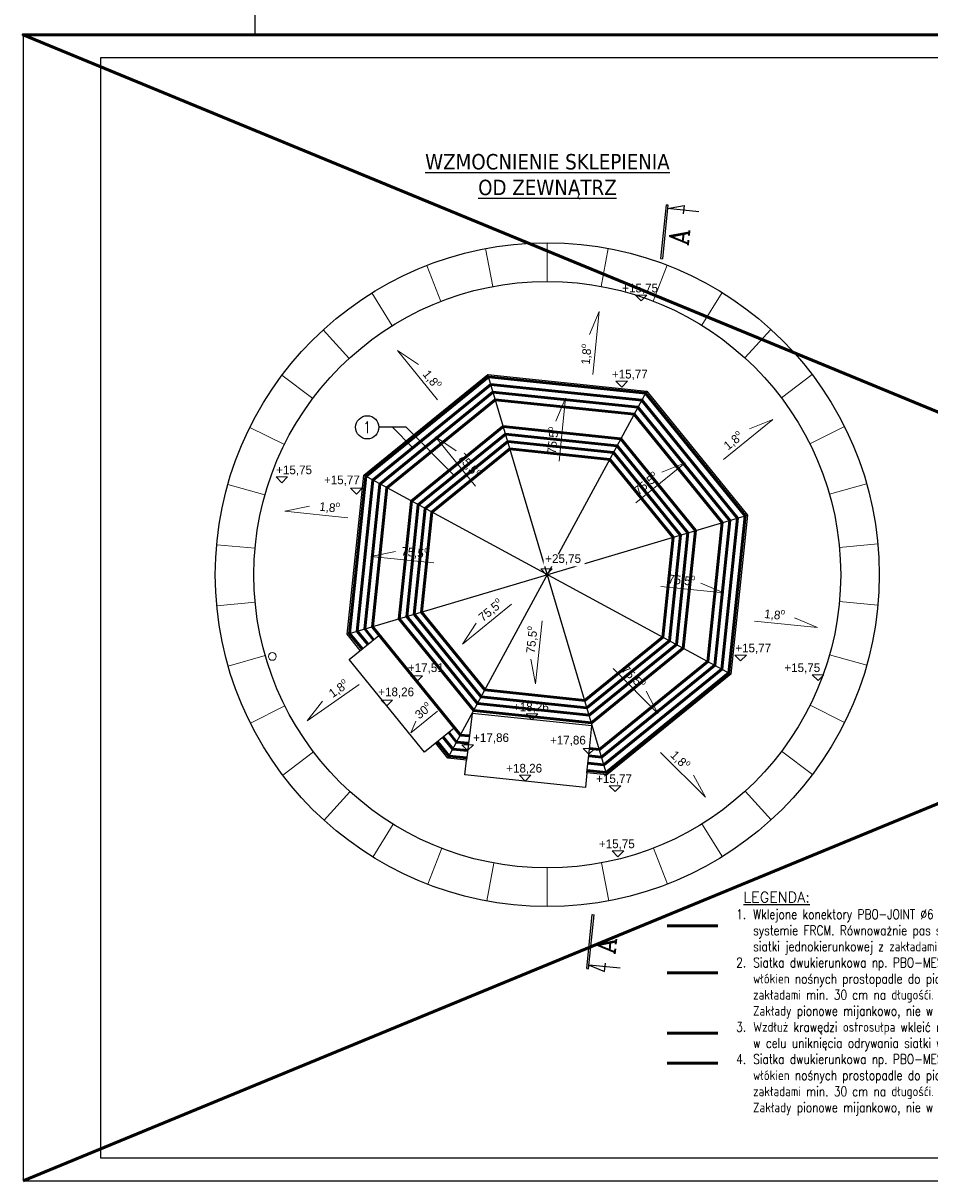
# Model space of a CAD drawing. Header units: millimetres. Extents: x 67877 to 166263, y -957 to 33454.
# Tile 89 of 98: x 130263 to 142007, y -957 to 14043. Entities that reach past the tile are written whole.
import ezdxf
from ezdxf.enums import TextEntityAlignment as Align

# ---------------------------------------------------------------- set-up
doc = ezdxf.new("R2010")
doc.units = ezdxf.units.MM
doc.linetypes.add('Przerywana', pattern=[360, 180, -180])
doc.linetypes.add('Wipeout_Contour', pattern=[1000, 0, -1000])
for name, color, linetype, lineweight in [('0_Nr_pióra__1', 7, 'Continuous', 13), ('0_Nr_pióra__28', 7, 'Continuous', 25), ('0_Nr_pióra__7', 7, 'Continuous', 20), ('0_Nr_pióra__88', 7, 'Continuous', 13), ('bj numerki', 2, 'Continuous', 30), ('inw_ściany zewnętrzne_Nr_pióra__87', 7, 'Continuous', 13), ('numerki', 3, 'Continuous', 20)]:
    doc.layers.add(name, color=color, linetype=linetype, lineweight=lineweight)
for name, color, linetype in [('1', 2, 'Continuous'), ('bj linia odniesienia', 4, 'Continuous'), ('bj opis', 2, 'Continuous'), ('bj opis duży', 5, 'Continuous')]:
    doc.layers.add(name, color=color, linetype=linetype)
for name, color, linetype, lineweight, true_color in [('bj pbo joint', 7, 'Continuous', 50, 0x0000e0), ('bj siatka PBO-MESH 22na22', 7, 'Continuous', 50, 0xfe23c8), ('bj siatka PBO-MESH 70na18', 7, 'Continuous', 50, 0x009300)]:
    doc.layers.add(name, color=color, linetype=linetype, lineweight=lineweight, true_color=true_color)
doc.styles.add('Beta', font='simplex.shx', dxfattribs={"width": 0.8, "height": 12.5})
doc.styles.add('GENERATED_STYLE_2', font='arial.ttf')
doc.styles.get("Standard").update_dxf_attribs({"font": 'arial.ttf'})
doc.styles.add('STYL_AUTOMATYCZNY_1', font='GOTHIC.TTF')
doc.styles.add('TXT5', font='COMPLEX.shx', dxfattribs={"height": 100})
doc.dimstyles.new('ISO-25', dxfattribs={"dimtxt": 2.5, "dimasz": 2.5, "dimexe": 1.25, "dimexo": 0.625, "dimtad": 1, "dimtxsty": 'Standard', "dimcen": 2.5, "dimadec": 0, "dimazin": 0, "dimtfac": 1, "dimtmove": 0, "dimatfit": 3, "dimfxl": 1, "dimarcsym": 0})

# ---------------------------------------------------------------- blocks, each defined once
blk = doc.blocks.new('Słup_4_4', base_point=(694891, 6806))
at = {"layer": '0_Nr_pióra__88', "linetype": 'Przerywana', "flags": 128}
blk.add_lwpolyline([(694881, 6806, 0.414214), (694891, 6796, 0.414214), (694901, 6806, 0.414214), (694891, 6816, 0.414214)], format="xyb", close=True, dxfattribs=at)
blk = doc.blocks.new('Wymiary_38_4', base_point=(695768, 3995))
at = {"layer": '0_Nr_pióra__1', "linetype": 'Continuous'}
for p, q in [((695768, 3995), (695693, 4070)), ((695693, 4070), (695843, 4070)), ((695843, 4070), (695768, 3995))]:
    blk.add_line(p, q, dxfattribs=at)
at = {"layer": '0_Nr_pióra__1', "insert": (695523, 4085), "char_height": 112.5, "attachment_point": 7, "style": 'STYL_AUTOMATYCZNY_1'}
blk.add_mtext('\\A1;{\\pql;\\fCentury Gothic|b0|i0|c238|p34;+15,77}', dxfattribs=at)
blk = doc.blocks.new('Wymiary_39_4', base_point=(697394, 5688))
at = {"layer": '0_Nr_pióra__1', "linetype": 'Continuous'}
for p, q in [((697394, 5688), (697319, 5763)), ((697319, 5763), (697469, 5763)), ((697469, 5763), (697394, 5688))]:
    blk.add_line(p, q, dxfattribs=at)
at = {"layer": '0_Nr_pióra__1', "insert": (697326, 5778), "char_height": 112.5, "attachment_point": 7, "style": 'STYL_AUTOMATYCZNY_1'}
blk.add_mtext('\\A1;{\\pql;\\fCentury Gothic|b0|i0|c238|p34;+15,77}', dxfattribs=at)
blk = doc.blocks.new('Wymiary_40_4', base_point=(695855, 9237))
at = {"layer": '0_Nr_pióra__1', "linetype": 'Continuous'}
for p, q in [((695855, 9237), (695780, 9312)), ((695780, 9312), (695930, 9312)), ((695930, 9312), (695855, 9237))]:
    blk.add_line(p, q, dxfattribs=at)
at = {"layer": '0_Nr_pióra__1', "insert": (695728, 9327), "char_height": 112.5, "attachment_point": 7, "style": 'STYL_AUTOMATYCZNY_1'}
blk.add_mtext('\\A1;{\\pql;\\fCentury Gothic|b0|i0|c238|p34;+15,77}', dxfattribs=at)
blk = doc.blocks.new('Wymiary_41_4', base_point=(692418, 7850))
at = {"layer": '0_Nr_pióra__1', "linetype": 'Continuous'}
for p, q in [((692418, 7850), (692343, 7925)), ((692343, 7925), (692493, 7925)), ((692493, 7925), (692418, 7850))]:
    blk.add_line(p, q, dxfattribs=at)
at = {"layer": '0_Nr_pióra__1', "insert": (691998, 7957), "char_height": 112.5, "attachment_point": 7, "style": 'STYL_AUTOMATYCZNY_1'}
blk.add_mtext('\\A1;{\\pql;\\fCentury Gothic|b0|i0|c238|p34;+15,77}', dxfattribs=at)
blk = doc.blocks.new('Wymiary_42_4', base_point=(695806, 3151))
at = {"layer": '0_Nr_pióra__1', "linetype": 'Continuous'}
for p, q in [((695806, 3151), (695731, 3226)), ((695731, 3226), (695881, 3226)), ((695881, 3226), (695806, 3151))]:
    blk.add_line(p, q, dxfattribs=at)
at = {"layer": '0_Nr_pióra__1', "insert": (695560, 3241), "char_height": 112.5, "attachment_point": 7, "style": 'STYL_AUTOMATYCZNY_1'}
blk.add_mtext('\\A1;{\\pql;\\fCentury Gothic|b0|i0|c238|p34;+15,75}', dxfattribs=at)
blk = doc.blocks.new('Wymiary_43_4', base_point=(698398, 5433))
at = {"layer": '0_Nr_pióra__1', "linetype": 'Continuous'}
for p, q in [((698398, 5433), (698323, 5508)), ((698323, 5508), (698473, 5508)), ((698473, 5508), (698398, 5433))]:
    blk.add_line(p, q, dxfattribs=at)
at = {"layer": '0_Nr_pióra__1', "insert": (697962, 5523), "char_height": 112.5, "attachment_point": 7, "style": 'STYL_AUTOMATYCZNY_1'}
blk.add_mtext('\\A1;{\\pql;\\fCentury Gothic|b0|i0|c238|p34;+15,75}', dxfattribs=at)
blk = doc.blocks.new('Wymiary_44_4', base_point=(696107, 10352))
at = {"layer": '0_Nr_pióra__1', "linetype": 'Continuous'}
for p, q in [((696107, 10352), (696032, 10427)), ((696032, 10427), (696182, 10427)), ((696182, 10427), (696107, 10352))]:
    blk.add_line(p, q, dxfattribs=at)
at = {"layer": '0_Nr_pióra__1', "insert": (695861, 10442), "char_height": 112.5, "attachment_point": 7, "style": 'STYL_AUTOMATYCZNY_1'}
blk.add_mtext('\\A1;{\\pql;\\fCentury Gothic|b0|i0|c238|p34;+15,75}', dxfattribs=at)
blk = doc.blocks.new('Wymiary_45_4', base_point=(691452, 7997))
at = {"layer": '0_Nr_pióra__1', "linetype": 'Continuous'}
for p, q in [((691452, 7997), (691377, 8072)), ((691377, 8072), (691527, 8072)), ((691527, 8072), (691452, 7997))]:
    blk.add_line(p, q, dxfattribs=at)
at = {"layer": '0_Nr_pióra__1', "insert": (691379, 8087), "char_height": 112.5, "attachment_point": 7, "style": 'STYL_AUTOMATYCZNY_1'}
blk.add_mtext('\\A1;{\\pql;\\fCentury Gothic|b0|i0|c238|p34;+15,75}', dxfattribs=at)
blk = doc.blocks.new('Wymiary_46_4', base_point=(694881, 6806))
at = {"layer": '0_Nr_pióra__1', "linetype": 'Continuous'}
for p, q in [((694881, 6806), (694806, 6881)), ((694806, 6881), (694956, 6881)), ((694956, 6881), (694881, 6806))]:
    blk.add_line(p, q, dxfattribs=at)
at = {"linetype": 'Wipeout_Contour', "ltscale": 2780580.250804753}
blk.add_wipeout([(694843, 6916), (695377, 6916), (695377, 7071), (694843, 7071)], dxfattribs=at)
at = {"layer": '0_Nr_pióra__1', "insert": (694864, 6937), "char_height": 112.5, "attachment_point": 7, "style": 'STYL_AUTOMATYCZNY_1'}
blk.add_mtext('\\A1;{\\pql;\\fCentury Gothic|b0|i0|c238|p34;+25,75}', dxfattribs=at)
blk = doc.blocks.new('Wymiary_47_4', base_point=(694604, 4131))
at = {"layer": '0_Nr_pióra__1', "linetype": 'Continuous'}
for p, q in [((694604, 4131), (694529, 4206)), ((694529, 4206), (694679, 4206)), ((694679, 4206), (694604, 4131))]:
    blk.add_line(p, q, dxfattribs=at)
at = {"layer": '0_Nr_pióra__1', "insert": (694359, 4221), "char_height": 112.5, "attachment_point": 7, "style": 'STYL_AUTOMATYCZNY_1'}
blk.add_mtext('\\A1;{\\pql;\\fCentury Gothic|b0|i0|c238|p34;+18,26}', dxfattribs=at)
blk = doc.blocks.new('Wymiary_48_4', base_point=(693859, 4527))
at = {"layer": '0_Nr_pióra__1', "linetype": 'Continuous'}
for p, q in [((693859, 4527), (693784, 4602)), ((693784, 4602), (693934, 4602)), ((693934, 4602), (693859, 4527))]:
    blk.add_line(p, q, dxfattribs=at)
at = {"layer": '0_Nr_pióra__1', "insert": (693931, 4617), "char_height": 112.5, "attachment_point": 7, "style": 'STYL_AUTOMATYCZNY_1'}
blk.add_mtext('\\A1;{\\pql;\\fCentury Gothic|b0|i0|c238|p34;+17,86}', dxfattribs=at)
blk = doc.blocks.new('Wymiary_49_4', base_point=(695430, 4480))
at = {"layer": '0_Nr_pióra__1', "linetype": 'Continuous'}
for p, q in [((695430, 4480), (695355, 4555)), ((695355, 4555), (695505, 4555)), ((695505, 4555), (695430, 4480))]:
    blk.add_line(p, q, dxfattribs=at)
at = {"layer": '0_Nr_pióra__1', "insert": (694926, 4584), "char_height": 112.5, "attachment_point": 7, "style": 'STYL_AUTOMATYCZNY_1'}
blk.add_mtext('\\A1;{\\pql;\\fCentury Gothic|b0|i0|c238|p34;+17,86}', dxfattribs=at)
blk = doc.blocks.new('Wymiary_50_4', base_point=(694693, 4926))
at = {"layer": '0_Nr_pióra__1', "linetype": 'Continuous'}
for p, q in [((694693, 4926), (694618, 5001)), ((694618, 5001), (694768, 5001)), ((694768, 5001), (694693, 4926))]:
    blk.add_line(p, q, dxfattribs=at)
at = {"layer": '0_Nr_pióra__1', "insert": (694447, 5016), "char_height": 112.5, "attachment_point": 7, "style": 'STYL_AUTOMATYCZNY_1'}
blk.add_mtext('\\A1;{\\pql;\\fCentury Gothic|b0|i0|c238|p34;+18,26}', dxfattribs=at)
blk = doc.blocks.new('Wymiary_51_4', base_point=(692813, 5106))
at = {"layer": '0_Nr_pióra__1', "linetype": 'Continuous'}
for p, q in [((692813, 5106), (692738, 5181)), ((692738, 5181), (692888, 5181)), ((692888, 5181), (692813, 5106))]:
    blk.add_line(p, q, dxfattribs=at)
at = {"layer": '0_Nr_pióra__1', "insert": (692701, 5210), "char_height": 112.5, "attachment_point": 7, "style": 'STYL_AUTOMATYCZNY_1'}
blk.add_mtext('\\A1;{\\pql;\\fCentury Gothic|b0|i0|c238|p34;+18,26}', dxfattribs=at)
blk = doc.blocks.new('Wymiary_52_4', base_point=(693198, 5418))
at = {"layer": '0_Nr_pióra__1', "linetype": 'Continuous'}
for p, q in [((693198, 5418), (693123, 5493)), ((693123, 5493), (693273, 5493)), ((693273, 5493), (693198, 5418))]:
    blk.add_line(p, q, dxfattribs=at)
at = {"layer": '0_Nr_pióra__1', "insert": (693086, 5523), "char_height": 112.5, "attachment_point": 7, "style": 'STYL_AUTOMATYCZNY_1'}
blk.add_mtext('\\A1;{\\pql;\\fCentury Gothic|b0|i0|c238|p34;+17,51}', dxfattribs=at)
blk = doc.blocks.new('*D167')
at = {"color": 0, "lineweight": -2}
blk.add_line((134171, 3727), (134162, 3717), dxfattribs=at)
at = {"color": 0}
blk.add_solid([(134161, 3717), (134162, 3716), (134160, 3715)], dxfattribs=at)
at = {"layer": 'Defpoints', "color": 0}
for p in [(139944, 10079), (134160, 3715)]:
    blk.add_point(p, dxfattribs=at)
at = {"color": 0, "insert": (134166, 3724), "char_height": 2.5, "attachment_point": 5, "rotation": 47.7353}
blk.add_mtext('∅8600', dxfattribs=at)
blk = doc.blocks.new('P6')
at = {"layer": '1', "linetype": 'Continuous'}
for p, q in [((0, 80.9), (0, 0)), ((12.3, 41.7), (-9.2, 41.7)), ((0, 0), (12.3, 41.7)), ((9.6, -0.1), (-130.8, -0.1)), ((-130.8, -5.1), (-130.8, -0.1)), ((9.6, -5.1), (-130.8, -5.1)), ((9.6, -5.1), (9.6, -0.1))]:
    blk.add_line(p, q, dxfattribs=at)
at = {"layer": '1', "style": 'TXT5'}
blk.add_attdef('NR', text='', height=50, dxfattribs=at).set_placement((-22.7, 10), align=Align.RIGHT)

msp = doc.modelspace()

# ---------------------------------------------------------------- linework, layer by layer
msp.add_lwpolyline([(137814.152, 4335.88), (137598.471, 4358.273)])
at = {"layer": '0_Nr_pióra__1', "linetype": 'Continuous'}
for p, q in [((136345.162, 10630.497), (136251.986, 11121.738)), ((137051.967, 10697.063), (137051.967, 11197.063)), ((137749.956, 10632.155), (137841.621, 11123.681)), ((135671.379, 10437.144), (135489.557, 10902.913)), ((138424.193, 10440.394), (138604.583, 10906.719)), ((135044.575, 10123.321), (134780.294, 10547.767)), ((139051.736, 10128.05), (139314.712, 10553.308)), ((134486.08, 9699.704), (134148.331, 10068.386)), ((139611.23, 9705.754), (139947.844, 10075.472)), ((134014.897, 9180.71), (133615.175, 9481.08)), ((140083.637, 9187.873), (140482.434, 9489.471)), ((133647.06, 8583.998), (133198.967, 8805.837)), ((140452.882, 8592.031), (140900.291, 8815.247)), ((133395.087, 7929.874), (132913.87, 8065.632)), ((140706.399, 7938.504), (141187.196, 8075.741)), ((133267.55, 7240.597), (132769.585, 7285.655)), ((140835.562, 7249.53), (141333.386, 7296.118)), ((133268.792, 6539.621), (132771.022, 6492.446)), ((140835.975, 6548.554), (141333.887, 6502.908)), ((133398.768, 5850.8), (132918.133, 5712.996)), ((140707.626, 5859.427), (141188.682, 5723.101)), ((133653.056, 5197.573), (133205.91, 4973.83)), ((140454.88, 5205.602), (140902.711, 4983.234)), ((134023.003, 4602.168), (133624.563, 4300.099)), ((140086.34, 4609.325), (140485.706, 4308.482)), ((134496.021, 4084.845), (134159.844, 3714.73)), ((139614.544, 4090.887), (139951.857, 3721.807)), ((135056.013, 3663.209), (134793.54, 3237.642)), ((139055.549, 3667.93), (139319.33, 3243.171)), ((135683.925, 3351.606), (135504.085, 2885.068)), ((138428.375, 3354.846), (138609.648, 2888.863)), ((136358.388, 3160.641), (136267.303, 2669.008)), ((137754.364, 3162.289), (137846.96, 2670.938)), ((137051.967, 3097.063), (137051.967, 2597.063))]:
    msp.add_line(p, q, dxfattribs=at)
msp.add_circle((133490.706, 5837.263), 50, dxfattribs=at)
at = {"layer": '0_Nr_pióra__28', "linetype": 'Continuous', "flags": 128}
for points in [[(134629.844, 5916.002), (134459.662, 6125.616), (134673.435, 8184.604), (136280.52, 9489.368), (138339.508, 9275.595), (139644.272, 7668.51), (139430.499, 5609.522), (137823.414, 4304.758), (137565.533, 4331.532), (137596.945, 4634.079), (137628.646, 4936.627), (136077.903, 5097.632), (136003.927, 4493.665), (135764.426, 4518.531), (135606.815, 4712.661)], [(137823.414, 4304.758), (136280.52, 9489.368)], [(135764.426, 4518.531), (138339.508, 9275.595)], [(139430.499, 5609.522), (134673.435, 8184.604)], [(134459.662, 6125.616), (139644.272, 7668.51)], [(137565.533, 4331.532), (137545.792, 4141.396), (135984.186, 4303.529), (136003.927, 4493.665)]]:
    msp.add_lwpolyline(points, dxfattribs=at)
msp.add_lwpolyline([(135846.849, 4907.541), (135462.406, 4595.419), (134485.435, 5798.759), (134869.878, 6110.882)], close=True, dxfattribs=at)
at = {"layer": '0_Nr_pióra__28', "linetype": 'Continuous'}
for radius in [4300, 3800]:
    msp.add_circle((137051.967, 6897.063), radius, dxfattribs=at)
at = {"layer": 'bj linia odniesienia'}
msp.add_lwpolyline([(133263.095, 13892.948), (166263.095, 13892.948), (166263.095, 28742.948), (133263.095, 28742.948)], close=True, dxfattribs=at)
for points in [[(135310.885, 8541.128), (135045.939, 8806.074), (134869.085, 8806.074)], [(135846.531, 8182.335), (135222.792, 8806.074), (135045.939, 8806.074)]]:
    msp.add_lwpolyline(points, dxfattribs=at)
at = {"layer": 'bj opis', "ltscale": 2}
msp.add_circle((134719.085, 8806.074), 150, dxfattribs=at)
at = {"layer": 'bj pbo joint'}
for p, q in [((139258.796, 2348.438), (138603.732, 2348.438)), ((139258.796, 956.514), (138603.732, 956.514))]:
    msp.add_line(p, q, dxfattribs=at)
for points in [[(136027.196, 4712.431), (135877.785, 4727.944), (135777.611, 4851.328)], [(136007.575, 4523.447), (135779.884, 4547.087), (135630.105, 4731.57)], [(136017.386, 4617.939), (135828.834, 4637.516), (135703.858, 4791.449)]]:
    msp.add_lwpolyline(points, dxfattribs=at)
at = {"layer": 'bj siatka PBO-MESH 22na22'}
msp.add_line((139258.796, 568.328), (138603.732, 568.328), dxfattribs=at)
at = {"layer": 'bj siatka PBO-MESH 70na18'}
msp.add_line((139258.796, 1738.431), (138603.732, 1738.431), dxfattribs=at)
at = {"layer": 'inw_ściany zewnętrzne_Nr_pióra__87', "linetype": 'Continuous', "flags": 128}
for points in [[(137640.257, 9491.228), (137725.158, 10308.969), (137597.773, 10009.401)], [(135630.905, 9161.523), (135112.71, 9799.787), (135383.159, 9618.611)], [(137204.459, 8365.81), (137289.36, 9183.551), (137161.975, 8883.983)], [(139335.268, 8389.714), (139973.532, 8907.909), (139671.631, 8786.158)], [(136121.234, 8043.452), (135603.038, 8681.716), (135873.488, 8500.541)], [(138198.356, 7827.796), (138836.62, 8345.992), (138534.719, 8224.24)], [(134469.069, 7635.158), (133651.328, 7720.06), (133970.676, 7783.186)], [(135583.22, 7049.555), (134765.479, 7134.456), (135084.826, 7197.583)], [(138520.714, 6744.571), (139338.455, 6659.67), (139038.887, 6787.055)], [(136587.671, 6517.025), (135951.479, 5996.286), (136131.574, 6267.457)], [(136987.498, 6300.537), (136899.16, 5483.16), (136837.376, 5802.77)], [(139735.088, 6296.134), (140552.828, 6211.232), (140253.261, 6338.617)], [(137904.197, 5679.899), (138485.535, 5098.561), (138333.258, 5386.275)], [(134615.396, 5472.141), (133940.658, 5002.421), (134141.283, 5258.775)], [(135629.981, 5130.082), (135283.325, 4846.335), (135349.205, 4998.185)], [(138518.271, 4594.861), (139099.609, 4013.523), (138947.331, 4301.236)]]:
    msp.add_lwpolyline(points, dxfattribs=at)

# ---------------------------------------------------------------- block references
at = {"linetype": 'Continuous'}
for name, p in [('Wymiary_44_4', (138267.796, 10443.369)), ('Wymiary_40_4', (138015.439, 9327.924)), ('Wymiary_45_4', (133613.03, 8087.795)), ('Wymiary_41_4', (134579.034, 7940.937)), ('Wymiary_39_4', (139554.868, 5779.727)), ('Wymiary_52_4', (135358.364, 5509.211)), ('Wymiary_43_4', (140558.245, 5524.31)), ('Wymiary_51_4', (134973.921, 5197.089)), ('Wymiary_50_4', (136853.275, 5017.13)), ('Wymiary_48_4', (136019.179, 4618.186)), ('Wymiary_49_4', (137590.476, 4571.77)), ('Wymiary_47_4', (136764.989, 4222.463)), ('Wymiary_38_4', (137929.115, 4086.711)), ('Wymiary_42_4', (137966.648, 3242.323))]:
    msp.add_blockref(name, p, dxfattribs=at)
msp.add_blockref('Słup_4_4', (137051.967, 6897.063))
at = {"layer": 'bj numerki'}
ref = msp.add_blockref('P6', (138610.574, 11640.679), dxfattribs=dict(at, xscale=-5, yscale=5, zscale=5, rotation=264.0725391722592))
ref.add_attrib('NR', 'A', dxfattribs={"layer": '1', "height": 250, "rotation": 84.0725392, "style": 'TXT5'}).set_placement((138895.931, 11368.291), align=Align.RIGHT)
ref = msp.add_blockref('P6', (137592.91, 1838.895), dxfattribs=dict(at, xscale=5, yscale=5, zscale=5, rotation=264.0725391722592))
ref.add_attrib('NR', 'A', dxfattribs={"layer": '1', "height": 250, "rotation": 84.0725392, "style": 'TXT5'}).set_placement((137949.366, 2186.202), align=Align.RIGHT)

# ---------------------------------------------------------------- texts
at = {"layer": '0_Nr_pióra__7', "linetype": 'Continuous', "char_height": 112.5, "attachment_point": 8, "style": 'STYL_AUTOMATYCZNY_1'}
for s, insert, rotation in [('\\A1;{\\pqc;\\fCentury Gothic|b0|i0|c238|p34;1,8\\fCentury Gothic|b0|i0|c238|p34;\\A1{\\H.66x;\\So^  ;}}', (137646.604, 9741.985), 84.0725392), ('\\A1;{\\pqc;\\fCentury Gothic|b0|i0|c238|p34;1,8\\fCentury Gothic|b0|i0|c238|p34;\\A1{\\H.66x;\\So^  ;}}', (135488.486, 9368.008), 309.0725392), ('\\A1;{\\pqc;\\fCentury Gothic|b0|i0|c238|p34;1,8\\fCentury Gothic|b0|i0|c238|p34;\\A1{\\H.66x;\\So^  ;}}', (139517.069, 8562.537), 39.0725392), ('\\A1;{\\pqc;\\fCentury Gothic|b0|i0|c238|p34;75,5\\fCentury Gothic|b0|i0|c238|p34;\\A1{\\H.66x;\\So^  ;}}', (137211.947, 8627.556), 84.0725392), ('\\A1;{\\pqc;\\fCentury Gothic|b0|i0|c238|p34;75,5\\fCentury Gothic|b0|i0|c238|p34;\\A1{\\H.66x;\\So^  ;}}', (135971.851, 8258.514), 309.0725392), ('\\A1;{\\pqc;\\fCentury Gothic|b0|i0|c238|p34;75,5\\fCentury Gothic|b0|i0|c238|p34;\\A1{\\H.66x;\\So^  ;}}', (138388.733, 8007.583), 39.0725392), ('\\A1;{\\pqc;\\fCentury Gothic|b0|i0|c238|p34;1,8\\fCentury Gothic|b0|i0|c238|p34;\\A1{\\H.66x;\\So^  ;}}', (134222.356, 7680.46), 354.0725392), ('\\A1;{\\pqc;\\fCentury Gothic|b0|i0|c238|p34;75,5\\fCentury Gothic|b0|i0|c238|p34;\\A1{\\H.66x;\\So^  ;}}', (135325.518, 7095.997), 354.0725392), ('\\A1;{\\pqc;\\fCentury Gothic|b0|i0|c238|p34;75,5\\fCentury Gothic|b0|i0|c238|p34;\\A1{\\H.66x;\\So^  ;}}', (138782.46, 6737.083), 354.0725392), ('\\A1;{\\pqc;\\fCentury Gothic|b0|i0|c238|p34;75,5\\fCentury Gothic|b0|i0|c238|p34;\\A1{\\H.66x;\\So^  ;}}', (136373.206, 6366.785), 39.3011916), ('\\A1;{\\pqc;\\fCentury Gothic|b0|i0|c238|p34;1,8\\fCentury Gothic|b0|i0|c238|p34;\\A1{\\H.66x;\\So^  ;}}', (139985.845, 6289.786), 354.0725392), ('\\A1;{\\pqc;\\fCentury Gothic|b0|i0|c238|p34;75,5\\fCentury Gothic|b0|i0|c238|p34;\\A1{\\H.66x;\\So^  ;}}', (136939.972, 6043.033), 83.8317132), ('\\A1;{\\pqc;\\fCentury Gothic|b0|i0|c238|p34;75,5\\fCentury Gothic|b0|i0|c238|p34;\\A1{\\H.66x;\\So^  ;}}', (138102.683, 5509.106), 315), ('\\A1;{\\pqc;\\fCentury Gothic|b0|i0|c238|p34;1,8\\fCentury Gothic|b0|i0|c238|p34;\\A1{\\H.66x;\\So^  ;}}', (134398.971, 5345.336), 34.8438049), ('\\A1;{\\pqc;\\fCentury Gothic|b0|i0|c238|p34;30\\fCentury Gothic|b0|i0|c238|p34;\\A1{\\H.66x;\\So^  ;}}', (135502.412, 5064.515), 39.3011916), ('\\A1;{\\pqc;\\fCentury Gothic|b0|i0|c238|p34;1,8\\fCentury Gothic|b0|i0|c238|p34;\\A1{\\H.66x;\\So^  ;}}', (138708.945, 4431.88), 315)]:
    msp.add_mtext(s, dxfattribs=dict(at, insert=insert, rotation=rotation))
at = {"layer": 'bj opis duży', "ltscale": 2, "insert": (137053.366, 12054.529), "char_height": 200, "width": 3983.45238, "attachment_point": 5, "style": 'Beta'}
msp.add_mtext('{\\fTahoma|b0|i0|c238|p0;\\L\\W1;WZMOCNIENIE SKLEPIENIA^JOD ZEWNĄTRZ}', dxfattribs=at)
at = {"layer": 'bj opis duży', "insert": (139499.447, -110.442), "char_height": 54.6, "width": 7066.12226, "attachment_point": 7, "style": 'GENERATED_STYLE_2'}
msp.add_mtext('{\\Fcomplex.shx|c238;\\H2.5x;\\L LEGENDA:\\P\\pxi-4,l4,t4;\\A1;\\Fsimplex.shx|c238;\\H0.916685x;\\l\\W0.8;1.^IWklejone konektory PBO-JOINT %%C6 mm. Sznury ukryte w spoinach muru (w co 4 spoinie) w systemie FRCM. Równoważnie pas siatki np. PBO-MESH 88 (pas złożony z kilku odcinków siatki jednokierunkowej z zakładami minumum po 30 cm).\\P2.^ISiatka dwukierunkowa np. PBO-MESH 70/18 układana poziomymi pasami z układem włókien nośnych prostopadle do pionowych pęknięć. Pasy wykonane z kilku odcinków  z zakładami min. 30 cm na długośći.  na szerokości (wysokośći sklepienia) zakłady 30 cm. Zakłady pionowe mijankowo, nie w jednej linii.\\P3.^IWzdłuż krawędzi ostrosułpa wkleić np. konektory PBO-JOINT %%C6 mm w rozstawie co 30 cm w celu uniknięcia odrywania siatki w narożnikach wewnętrznych. \\P4.^ISiatka dwukierunkowa np. PBO-MESH 22/22 układana poziomymi pasami z układem włókien nośnych prostopadle do pionowych pęknięć. Pasy wykonane z kilku odcinków  z zakładami min. 30 cm na długośći.  na szerokości (wysokośći sklepienia) zakłady 30 cm. Zakłady pionowe mijankowo, nie w jednej linii.}', dxfattribs=at)
at = {"layer": 'numerki', "ltscale": 2, "style": 'Beta', "width": 0.8}
msp.add_text('1', height=150, dxfattribs=at).set_placement((134719.085, 8806.074), align=Align.MIDDLE_CENTER)

# ---------------------------------------------------------------- next in the draw order: block references
at = {"linetype": 'Continuous'}
msp.add_blockref('Wymiary_46_4', (137041.967, 6897.063), dxfattribs=at)

# ---------------------------------------------------------------- next in the draw order: linework, layer by layer
at = {"layer": 'bj linia odniesienia'}
for points in [[(130263.095, -957.052), (166263.095, -957.052), (166263.095, 13892.948), (130263.095, 13892.948)], [(131263.095, -657.052), (165963.095, -657.052), (165963.095, 13592.948), (131263.095, 13592.948)]]:
    msp.add_lwpolyline(points, close=True, dxfattribs=at)
at = {"layer": 'bj pbo joint'}
for points in [[(137568.631, 4361.372), (137814.152, 4335.88), (139401.943, 5624.98), (139613.149, 7659.248), (138324.05, 9247.039), (136289.782, 9458.245), (134701.991, 8169.146), (134490.785, 6134.878), (134653.134, 5934.911)], [(137578.442, 4455.864), (137784.823, 4434.436), (139311.514, 5673.93), (139514.594, 7629.919), (138275.1, 9156.61), (136319.111, 9359.69), (134792.42, 8120.196), (134589.34, 6164.207), (134726.887, 5994.79)], [(137588.252, 4550.356), (137755.494, 4532.992), (139221.086, 5722.881), (139416.038, 7600.589), (138226.149, 9066.182), (136348.44, 9261.134), (134882.848, 8071.245), (134687.896, 6193.536), (134800.64, 6054.669)], [(137598.063, 4644.848), (137726.164, 4631.548), (139130.658, 5771.831), (139317.482, 7571.26), (138177.199, 8975.753), (136377.77, 9162.578), (134973.276, 8022.295), (134786.452, 6222.866), (135926.735, 4818.372), (136037.007, 4806.923)]]:
    msp.add_lwpolyline(points, dxfattribs=at)
for points in [[(136099.35, 5137.251), (137622.74, 4979.086), (138811.778, 5944.446), (138969.943, 7467.836), (138004.584, 8656.874), (136481.194, 8815.039), (135292.156, 7849.68), (135133.991, 6326.29), (136099.35, 5137.251)], [(136147.27, 5225.776), (137594.028, 5075.567), (138723.254, 5992.366), (138873.463, 7439.124), (137956.664, 8568.35), (136509.906, 8718.558), (135380.68, 7801.76), (135230.471, 6355.002)], [(136195.19, 5314.301), (137565.316, 5172.048), (138634.729, 6040.286), (138776.982, 7410.412), (137908.744, 8479.825), (136538.618, 8622.078), (135469.205, 7753.84), (135326.952, 6383.714)], [(136243.11, 5402.825), (137536.604, 5268.529), (138546.205, 6088.206), (138680.501, 7381.7), (137860.824, 8391.3), (136567.33, 8525.597), (135557.729, 7705.92), (135423.433, 6412.426)]]:
    msp.add_lwpolyline(points, close=True, dxfattribs=at)
at = {"layer": 'bj siatka PBO-MESH 70na18'}
msp.add_lwpolyline([(166263.095, -957.052), (130263.095, 13892.948), (166263.095, 13892.948), (130263.095, -957.052)], dxfattribs=at)

# ---------------------------------------------------------------- next in the draw order: dimensions: what is measured, and where the dimension line sits
dim = msp.add_diameter_dim_2p(p1=(139943.963, 10079.257), p2=(134159.971, 3714.869), dimstyle='ISO-25')
dim.commit()
dim.dimension.update_dxf_attribs({"geometry": '*D167', "text_midpoint": (134167.176, 3722.798), "dimtype": 163})

doc.saveas('drawing.dxf')
